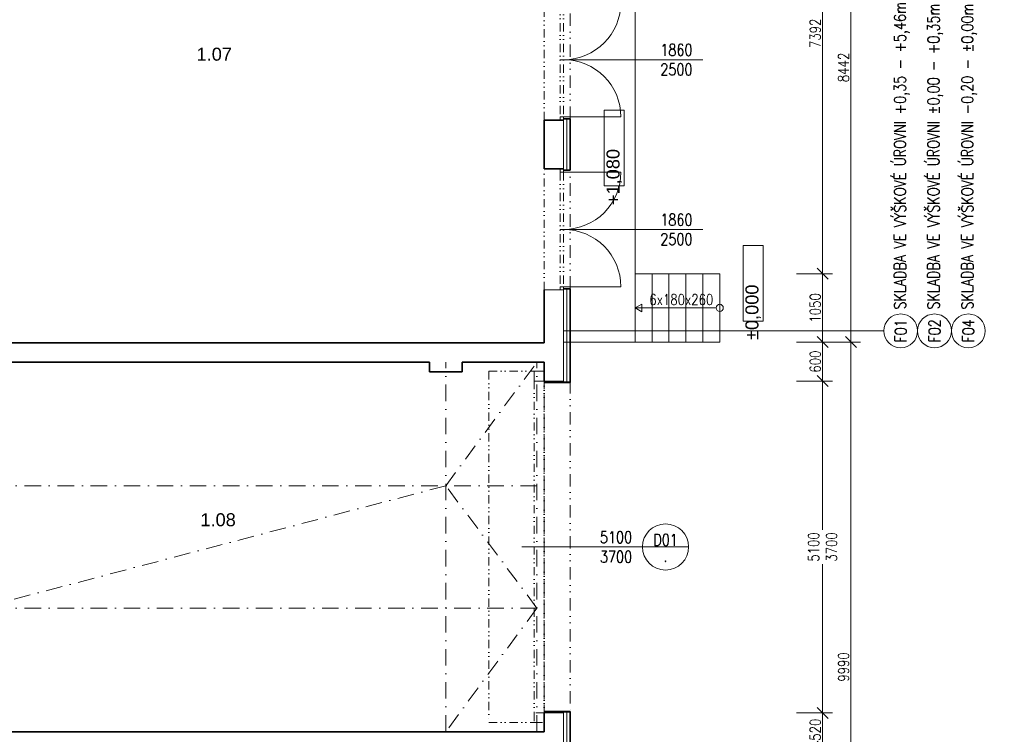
# Model space of a CAD drawing. Header units: millimetres. Extents: x -485339 to 286898, y -1189934 to 1602269.
# Tile 22 of 230: x -203942 to -188809, y -1056518 to -1045533. Entities that reach past the tile are written whole.
import ezdxf
from ezdxf.enums import TextEntityAlignment as Align

# ---------------------------------------------------------------- set-up
doc = ezdxf.new("R2010")
doc.units = ezdxf.units.MM
doc.header["$LTSCALE"] = 10
doc.linetypes.add('DASHDOT', pattern=[25.4, 12.7, -6.35, 0, -6.35])
doc.linetypes.add('DĚLICÍ2', pattern=[15.875, 6.35, -3.175, 0, -3.175, 0, -3.175])
doc.layers.get('Defpoints').update_dxf_attribs({"lineweight": 0})
for name, color, linetype, lineweight in [('N_dveře', 10, 'Continuous', 18), ('N_popis', 10, 'Continuous', 18), ('N_popis_otvory', 10, 'Continuous', 18), ('N_čáry_nad', 10, 'DĚLICÍ2', 18), ('N_čáry_obrys', 10, 'Continuous', 35), ('N_čáry_obv.plášt', 212, 'Continuous', 18), ('N_čáry_plné', 10, 'Continuous', 18), ('St__otvory_dveře', 40, 'Continuous', 18), ('St_kóty', 132, 'Continuous', 18), ('St_plocha_místnosti', 250, 'Continuous', 18), ('St_popis', 250, 'Continuous', 18), ('St_čáry_nad', 250, 'DĚLICÍ2', 18), ('St_čáry_obrys', 5, 'Continuous', 35), ('St_čáry_osy', 250, 'DASHDOT', 18), ('St_čáry_plné', 250, 'Continuous', 18)]:
    doc.layers.add(name, color=color, linetype=linetype, lineweight=lineweight)
doc.styles.add('1_50', font='arial.ttf', dxfattribs={"height": 100})
doc.styles.add('Andy', font='arial.ttf')
doc.styles.get("Standard").update_dxf_attribs({"font": 'simplex.shx', "width": 0.8})
doc.linetypes.add('IZOLACE', pattern='A,0.0001,-0.1,[134,ltypeshp.shx,S=0.1,R=0,X=-0.1,Y=0],-0.2,[134,ltypeshp.shx,S=0.1,R=180,X=0.1,Y=0],-0.1', length=0.4001)
doc.dimstyles.new('stavebníM100', dxfattribs={"dimtxt": 165, "dimasz": 170, "dimexe": 150, "dimexo": 100, "dimgap": 30, "dimtad": 1, "dimdec": 0, "dimtxsty": 'Standard', "dimblk": 'OBLIQUE', "dimcen": -2.5, "dimdle": 150, "dimclrd": 256, "dimclre": 256, "dimclrt": 256, "dimadec": 4, "dimazin": 0, "dimtfac": 1, "dimtdec": 0, "dimtmove": 2, "dimatfit": 3, "dimldrblk": 'OBLIQUE', "dimfxl": 400, "dimfxlon": 1, "dimlwd": -1, "dimlwe": -1, "dimarcsym": 0})
doc.dimstyles.new('stavebníM100_modul', dxfattribs={"dimtxt": 250, "dimasz": 200, "dimexe": 150, "dimexo": 100, "dimgap": 30, "dimtad": 1, "dimdec": 0, "dimtxsty": 'Standard', "dimblk": 'DOT', "dimcen": -2.5, "dimdle": 150, "dimclrd": 256, "dimclre": 256, "dimclrt": 256, "dimadec": 4, "dimazin": 0, "dimtfac": 1, "dimtdec": 0, "dimtmove": 2, "dimatfit": 3, "dimldrblk": 'OBLIQUE', "dimfxl": 400, "dimfxlon": 1, "dimlwd": -1, "dimlwe": -1, "dimarcsym": 0})
doc.dimstyles.new('stavebníM50 vnitřní', dxfattribs={"dimtxt": 100, "dimasz": 100, "dimexe": 50, "dimexo": 100, "dimgap": 30, "dimtad": 1, "dimdec": 0, "dimtxsty": 'Standard', "dimblk": 'OBLIQUE', "dimcen": 2.5, "dimclrd": 256, "dimclre": 256, "dimclrt": 256, "dimadec": 0, "dimazin": 0, "dimtfac": 1, "dimtdec": 0, "dimtmove": 2, "dimatfit": 2, "dimldrblk": 'OBLIQUE', "dimfxl": 250, "dimfxlon": 1, "dimlwd": -1, "dimlwe": -1, "dimarcsym": 0})

# ---------------------------------------------------------------- blocks, each defined once
blk = doc.blocks.new('G$C2AB4A250')
at = {"layer": 'St__otvory_dveře', "color": 0, "ltscale": 2}
for points in [[(0, 0), (50, 0), (50, 50), (0, 50)], [(1810, 0), (1860, 0), (1860, 50), (1810, 50)]]:
    blk.add_lwpolyline(points, close=True, dxfattribs=at)
at = {"layer": 'St__otvory_dveře', "color": 0, "linetype": 'DĚLICÍ2', "ltscale": 2}
for points in [[(1810, 50), (50, 50)], [(1810, 0), (50, 0)]]:
    blk.add_lwpolyline(points, dxfattribs=at)
at = {"layer": 'St__otvory_dveře', "color": 0, "ltscale": 2}
for points in [[(50, 0), (50, -880)], [(1810, 0), (1810, -880)]]:
    blk.add_lwpolyline(points, dxfattribs=at)
for centre, start, end in [((50, 0), 270, 0), ((1810, 0), 180, 270)]:
    blk.add_arc(centre, 880, start, end, dxfattribs=at)
blk = doc.blocks.new('_OBLIQUE')
at = {"color": 0, "linetype": 'ByBlock'}
blk.add_line((-0.5, -0.5), (0.5, 0.5), dxfattribs=at)
blk = doc.blocks.new('*D7008')
at = {"layer": 'Defpoints', "color": 0}
for p in [(-179483, -1042046), (-195583, -1060478), (-179483, -1061697)]:
    blk.add_point(p, dxfattribs=at)
at = {"layer": 'St_kóty'}
for p, q in [((-195583, -1061297), (-195583, -1061847)), ((-179483, -1061297), (-179483, -1061847)), ((-195733, -1061697), (-179333, -1061697))]:
    blk.add_line(p, q, dxfattribs=at)
at = {"layer": 'St_kóty', "linetype": 'ByBlock', "xscale": 170, "yscale": 170, "zscale": 170, "rotation": 180}
blk.add_blockref('_OBLIQUE', (-195583, -1061697), dxfattribs=at)
at = {"layer": 'St_kóty', "linetype": 'ByBlock', "xscale": 170, "yscale": 170, "zscale": 170}
blk.add_blockref('_OBLIQUE', (-179483, -1061697), dxfattribs=at)
at = {"layer": 'St_kóty', "insert": (-187533, -1061585), "char_height": 165, "attachment_point": 5}
blk.add_mtext('16100', dxfattribs=at)
blk = doc.blocks.new('*D7009')
at = {"layer": 'Defpoints', "color": 0}
for p in [(-179483, -1042046), (-194533, -1061554), (-179483, -1062563)]:
    blk.add_point(p, dxfattribs=at)
at = {"layer": 'St_kóty'}
for p, q in [((-194533, -1062163), (-194533, -1062713)), ((-179483, -1062163), (-179483, -1062713)), ((-194683, -1062563), (-179333, -1062563))]:
    blk.add_line(p, q, dxfattribs=at)
at = {"layer": 'St_kóty', "linetype": 'ByBlock', "xscale": 170, "yscale": 170, "zscale": 170, "rotation": 180}
blk.add_blockref('_OBLIQUE', (-194533, -1062563), dxfattribs=at)
at = {"layer": 'St_kóty', "linetype": 'ByBlock', "xscale": 170, "yscale": 170, "zscale": 170}
blk.add_blockref('_OBLIQUE', (-179483, -1062563), dxfattribs=at)
at = {"layer": 'St_kóty', "insert": (-187008, -1062450), "char_height": 165, "attachment_point": 5}
blk.add_mtext('15050', dxfattribs=at)
blk = doc.blocks.new('*D7026')
at = {"layer": 'Defpoints', "color": 0}
for p in [(-195478, -1041856), (-195583, -1060478), (-195478, -1063107)]:
    blk.add_point(p, dxfattribs=at)
at = {"layer": 'St_kóty'}
for p, q in [((-195583, -1062707), (-195583, -1063257)), ((-195478, -1062707), (-195478, -1063257)), ((-195733, -1063107), (-195328, -1063107))]:
    blk.add_line(p, q, dxfattribs=at)
at = {"layer": 'St_kóty', "linetype": 'ByBlock', "xscale": 170, "yscale": 170, "zscale": 170, "rotation": 180}
blk.add_blockref('_OBLIQUE', (-195583, -1063107), dxfattribs=at)
at = {"layer": 'St_kóty', "linetype": 'ByBlock', "xscale": 170, "yscale": 170, "zscale": 170}
blk.add_blockref('_OBLIQUE', (-195478, -1063107), dxfattribs=at)
at = {"layer": 'St_kóty', "insert": (-195216, -1063292), "char_height": 165, "attachment_point": 5}
blk.add_mtext('105', dxfattribs=at)
blk = doc.blocks.new('*D7027')
at = {"layer": 'Defpoints', "color": 0}
for p in [(-195478, -1041856), (-191738, -1041856), (-191738, -1063107)]:
    blk.add_point(p, dxfattribs=at)
at = {"layer": 'St_kóty'}
for p, q in [((-195478, -1062707), (-195478, -1063257)), ((-191738, -1062707), (-191738, -1063257)), ((-195628, -1063107), (-191588, -1063107))]:
    blk.add_line(p, q, dxfattribs=at)
at = {"layer": 'St_kóty', "linetype": 'ByBlock', "xscale": 170, "yscale": 170, "zscale": 170, "rotation": 180}
blk.add_blockref('_OBLIQUE', (-195478, -1063107), dxfattribs=at)
at = {"layer": 'St_kóty', "linetype": 'ByBlock', "xscale": 170, "yscale": 170, "zscale": 170}
blk.add_blockref('_OBLIQUE', (-191738, -1063107), dxfattribs=at)
at = {"layer": 'St_kóty', "insert": (-193608, -1062994), "char_height": 165, "attachment_point": 5}
blk.add_mtext('3740', dxfattribs=at)
blk = doc.blocks.new('*D7028')
at = {"layer": 'Defpoints', "color": 0}
for p in [(-191738, -1041856), (-185738, -1041843), (-185738, -1063107)]:
    blk.add_point(p, dxfattribs=at)
at = {"layer": 'St_kóty'}
for p, q in [((-191738, -1062707), (-191738, -1063257)), ((-185738, -1062707), (-185738, -1063257)), ((-191888, -1063107), (-185588, -1063107))]:
    blk.add_line(p, q, dxfattribs=at)
at = {"layer": 'St_kóty', "linetype": 'ByBlock', "xscale": 170, "yscale": 170, "zscale": 170, "rotation": 180}
blk.add_blockref('_OBLIQUE', (-191738, -1063107), dxfattribs=at)
at = {"layer": 'St_kóty', "linetype": 'ByBlock', "xscale": 170, "yscale": 170, "zscale": 170}
blk.add_blockref('_OBLIQUE', (-185738, -1063107), dxfattribs=at)
at = {"layer": 'St_kóty', "insert": (-188738, -1062994), "char_height": 165, "attachment_point": 5}
blk.add_mtext('6000', dxfattribs=at)
blk = doc.blocks.new('_Dot')
at = {"color": 0, "linetype": 'ByBlock', "lineweight": -2}
blk.add_line((-0.5, 0), (-1, 0), dxfattribs=at)
at = {"color": 0, "linetype": 'ByBlock', "const_width": 0.5}
blk.add_lwpolyline([(-0.25, 0, 1), (0.25, 0, 1)], format="xyb", close=True, dxfattribs=at)
blk = doc.blocks.new('*D7032')
at = {"layer": 'Defpoints', "color": 0}
for p in [(-195043, -1040783), (-183043, -1041757), (-195043, -1064041)]:
    blk.add_point(p, dxfattribs=at)
at = {"layer": 'St_kóty'}
for p, q in [((-195043, -1063641), (-195043, -1064191)), ((-183043, -1063641), (-183043, -1064191)), ((-183243, -1064041), (-194843, -1064041))]:
    blk.add_line(p, q, dxfattribs=at)
at = {"layer": 'St_kóty', "linetype": 'ByBlock', "xscale": 200, "yscale": 200, "zscale": 200, "rotation": 180}
blk.add_blockref('_Dot', (-195043, -1064041), dxfattribs=at)
at = {"layer": 'St_kóty', "linetype": 'ByBlock', "xscale": 200, "yscale": 200, "zscale": 200}
blk.add_blockref('_Dot', (-183043, -1064041), dxfattribs=at)
at = {"layer": 'St_kóty', "insert": (-189043, -1063886), "char_height": 250, "attachment_point": 5}
blk.add_mtext('12000', dxfattribs=at)
blk = doc.blocks.new('*D7033')
at = {"layer": 'Defpoints', "color": 0}
for p in [(-207051, -1040782), (-195043, -1040783), (-207051, -1064041)]:
    blk.add_point(p, dxfattribs=at)
at = {"layer": 'St_kóty'}
for p, q in [((-207051, -1063641), (-207051, -1064191)), ((-195043, -1063641), (-195043, -1064191)), ((-195243, -1064041), (-206851, -1064041))]:
    blk.add_line(p, q, dxfattribs=at)
at = {"layer": 'St_kóty', "linetype": 'ByBlock', "xscale": 200, "yscale": 200, "zscale": 200, "rotation": 180}
blk.add_blockref('_Dot', (-207051, -1064041), dxfattribs=at)
at = {"layer": 'St_kóty', "linetype": 'ByBlock', "xscale": 200, "yscale": 200, "zscale": 200}
blk.add_blockref('_Dot', (-195043, -1064041), dxfattribs=at)
at = {"layer": 'St_kóty', "insert": (-201047, -1063886), "char_height": 250, "attachment_point": 5}
blk.add_mtext('12008', dxfattribs=at)
blk = doc.blocks.new('*D7059')
at = {"layer": 'Defpoints', "color": 0}
for p in [(-195583, -1056188), (-176905, -1056188), (-195583, -1056798)]:
    blk.add_point(p, dxfattribs=at)
at = {"layer": 'St_kóty'}
for p, q in [((-176905, -1056948), (-176905, -1056038)), ((-177305, -1056188), (-176755, -1056188)), ((-177305, -1056798), (-176755, -1056798))]:
    blk.add_line(p, q, dxfattribs=at)
at = {"layer": 'St_kóty', "linetype": 'ByBlock', "xscale": 170, "yscale": 170, "zscale": 170}
for p, rotation in [((-176905, -1056188), 90), ((-176905, -1056798), 270)]:
    blk.add_blockref('_OBLIQUE', p, dxfattribs=dict(at, rotation=rotation))
at = {"layer": 'St_kóty', "insert": (-177017, -1056493), "char_height": 165, "attachment_point": 5, "rotation": 90}
blk.add_mtext('610', dxfattribs=at)
blk = doc.blocks.new('*D7060')
at = {"layer": 'Defpoints', "color": 0}
for p in [(-195583, -1051088), (-176905, -1051088), (-195583, -1056188)]:
    blk.add_point(p, dxfattribs=at)
at = {"layer": 'St_kóty'}
for p, q in [((-176905, -1056338), (-176905, -1050938)), ((-177305, -1051088), (-176755, -1051088)), ((-177305, -1056188), (-176755, -1056188))]:
    blk.add_line(p, q, dxfattribs=at)
at = {"layer": 'St_kóty', "linetype": 'ByBlock', "xscale": 170, "yscale": 170, "zscale": 170}
for p, rotation in [((-176905, -1051088), 90), ((-176905, -1056188), 270)]:
    blk.add_blockref('_OBLIQUE', p, dxfattribs=dict(at, rotation=rotation))
at = {"layer": 'St_kóty', "insert": (-177017, -1053638), "char_height": 165, "attachment_point": 5, "rotation": 90}
blk.add_mtext('5100', dxfattribs=at)
blk = doc.blocks.new('*D7061')
at = {"layer": 'Defpoints', "color": 0}
for p in [(-195583, -1049688), (-176905, -1049688), (-195583, -1051088)]:
    blk.add_point(p, dxfattribs=at)
at = {"layer": 'St_kóty'}
for p, q in [((-176905, -1051238), (-176905, -1049538)), ((-177305, -1049688), (-176755, -1049688)), ((-177305, -1051088), (-176755, -1051088))]:
    blk.add_line(p, q, dxfattribs=at)
at = {"layer": 'St_kóty', "linetype": 'ByBlock', "xscale": 170, "yscale": 170, "zscale": 170}
for p, rotation in [((-176905, -1049688), 90), ((-176905, -1051088), 270)]:
    blk.add_blockref('_OBLIQUE', p, dxfattribs=dict(at, rotation=rotation))
at = {"layer": 'St_kóty', "insert": (-177017, -1050388), "char_height": 165, "attachment_point": 5, "rotation": 90}
blk.add_mtext('1400', dxfattribs=at)
blk = doc.blocks.new('*D7062')
at = {"layer": 'Defpoints', "color": 0}
for p in [(-195583, -1047828), (-176905, -1047828), (-195583, -1049688)]:
    blk.add_point(p, dxfattribs=at)
at = {"layer": 'St_kóty'}
for p, q in [((-176905, -1047678), (-176905, -1048495)), ((-177305, -1047828), (-176755, -1047828)), ((-176905, -1049838), (-176905, -1049020)), ((-177305, -1049688), (-176755, -1049688))]:
    blk.add_line(p, q, dxfattribs=at)
at = {"layer": 'St_kóty', "linetype": 'ByBlock', "xscale": 170, "yscale": 170, "zscale": 170}
for p, rotation in [((-176905, -1047828), 90), ((-176905, -1049688), 270)]:
    blk.add_blockref('_OBLIQUE', p, dxfattribs=dict(at, rotation=rotation))
at = {"layer": 'St_kóty', "insert": (-176905, -1048758), "char_height": 165, "attachment_point": 5, "rotation": 90}
blk.add_mtext('1860\\P2500', dxfattribs=at)
blk = doc.blocks.new('*D7063')
at = {"layer": 'Defpoints', "color": 0}
for p in [(-195583, -1047078), (-176905, -1047078), (-195583, -1047828)]:
    blk.add_point(p, dxfattribs=at)
at = {"layer": 'St_kóty'}
for p, q in [((-176905, -1047978), (-176905, -1046928)), ((-177305, -1047078), (-176755, -1047078)), ((-177305, -1047828), (-176755, -1047828))]:
    blk.add_line(p, q, dxfattribs=at)
at = {"layer": 'St_kóty', "linetype": 'ByBlock', "xscale": 170, "yscale": 170, "zscale": 170}
for p, rotation in [((-176905, -1047078), 90), ((-176905, -1047828), 270)]:
    blk.add_blockref('_OBLIQUE', p, dxfattribs=dict(at, rotation=rotation))
at = {"layer": 'St_kóty', "insert": (-177017, -1047453), "char_height": 165, "attachment_point": 5, "rotation": 90}
blk.add_mtext('750', dxfattribs=at)
blk = doc.blocks.new('*D7064')
at = {"layer": 'Defpoints', "color": 0}
for p in [(-195583, -1045218), (-176905, -1045218), (-195583, -1047078)]:
    blk.add_point(p, dxfattribs=at)
at = {"layer": 'St_kóty'}
for p, q in [((-176905, -1045068), (-176905, -1045885)), ((-177305, -1045218), (-176755, -1045218)), ((-176905, -1047228), (-176905, -1046410)), ((-177305, -1047078), (-176755, -1047078))]:
    blk.add_line(p, q, dxfattribs=at)
at = {"layer": 'St_kóty', "linetype": 'ByBlock', "xscale": 170, "yscale": 170, "zscale": 170}
for p, rotation in [((-176905, -1045218), 90), ((-176905, -1047078), 270)]:
    blk.add_blockref('_OBLIQUE', p, dxfattribs=dict(at, rotation=rotation))
at = {"layer": 'St_kóty', "insert": (-176905, -1046148), "char_height": 165, "attachment_point": 5, "rotation": 90}
blk.add_mtext('1860\\P2500', dxfattribs=at)
blk = doc.blocks.new('*D7073')
at = {"layer": 'Defpoints', "color": 0}
for p in [(-195597, -1042046), (-176251, -1042046), (-195583, -1060478)]:
    blk.add_point(p, dxfattribs=at)
at = {"layer": 'St_kóty'}
for p, q in [((-176251, -1060628), (-176251, -1041896)), ((-176651, -1042046), (-176101, -1042046)), ((-176651, -1060478), (-176101, -1060478))]:
    blk.add_line(p, q, dxfattribs=at)
at = {"layer": 'St_kóty', "linetype": 'ByBlock', "xscale": 170, "yscale": 170, "zscale": 170}
for p, rotation in [((-176251, -1042046), 90), ((-176251, -1060478), 270)]:
    blk.add_blockref('_OBLIQUE', p, dxfattribs=dict(at, rotation=rotation))
at = {"layer": 'St_kóty', "insert": (-176364, -1051262), "char_height": 165, "attachment_point": 5, "rotation": 90}
blk.add_mtext('18432', dxfattribs=at)
blk = doc.blocks.new('*D7075')
at = {"layer": 'Defpoints', "color": 0}
for p in [(-195583, -1042046), (-175643, -1042046), (-195583, -1060478)]:
    blk.add_point(p, dxfattribs=at)
at = {"layer": 'St_kóty'}
for p, q in [((-175643, -1060628), (-175643, -1041896)), ((-176043, -1042046), (-175493, -1042046)), ((-176043, -1060478), (-175493, -1060478))]:
    blk.add_line(p, q, dxfattribs=at)
at = {"layer": 'St_kóty', "linetype": 'ByBlock', "xscale": 170, "yscale": 170, "zscale": 170}
for p, rotation in [((-175643, -1042046), 90), ((-175643, -1060478), 270)]:
    blk.add_blockref('_OBLIQUE', p, dxfattribs=dict(at, rotation=rotation))
at = {"layer": 'St_kóty', "insert": (-175755, -1051262), "char_height": 165, "attachment_point": 5, "rotation": 90}
blk.add_mtext('18432', dxfattribs=at)
blk = doc.blocks.new('*D7086')
at = {"layer": 'Defpoints', "color": 0}
for p in [(-179483, -992923), (-195583, -1060478), (-174807, -1060478)]:
    blk.add_point(p, dxfattribs=at)
at = {"layer": 'St_kóty'}
for p, q in [((-174807, -992773), (-174807, -1060628)), ((-175207, -992923), (-174657, -992923)), ((-175207, -1060478), (-174657, -1060478))]:
    blk.add_line(p, q, dxfattribs=at)
at = {"layer": 'St_kóty', "linetype": 'ByBlock', "xscale": 170, "yscale": 170, "zscale": 170}
for p, rotation in [((-174807, -992923), 90), ((-174807, -1060478), 270)]:
    blk.add_blockref('_OBLIQUE', p, dxfattribs=dict(at, rotation=rotation))
at = {"layer": 'St_kóty', "insert": (-174919, -1026700), "char_height": 165, "attachment_point": 5, "rotation": 90}
blk.add_mtext('67555', dxfattribs=at)
blk = doc.blocks.new('*D7119')
at = {"layer": 'Defpoints', "color": 0}
for p in [(-194044, -1056188), (-191601, -1056188), (-192694, -1056708)]:
    blk.add_point(p, dxfattribs=at)
at = {"layer": 'St_kóty'}
for p, q in [((-191601, -1056858), (-191601, -1056038)), ((-192001, -1056188), (-191451, -1056188)), ((-192001, -1056708), (-191451, -1056708))]:
    blk.add_line(p, q, dxfattribs=at)
at = {"layer": 'St_kóty', "linetype": 'ByBlock', "xscale": 170, "yscale": 170, "zscale": 170}
for p, rotation in [((-191601, -1056188), 90), ((-191601, -1056708), 270)]:
    blk.add_blockref('_OBLIQUE', p, dxfattribs=dict(at, rotation=rotation))
at = {"layer": 'St_kóty', "insert": (-191714, -1056448), "char_height": 165, "attachment_point": 5, "rotation": 90}
blk.add_mtext('520', dxfattribs=at)
blk = doc.blocks.new('*D7120')
at = {"layer": 'Defpoints', "color": 0}
for p in [(-194483, -1049438), (-191601, -1049438), (-194483, -1050488)]:
    blk.add_point(p, dxfattribs=at)
at = {"layer": 'St_kóty'}
for p, q in [((-191601, -1050638), (-191601, -1049288)), ((-192001, -1049438), (-191451, -1049438)), ((-192001, -1050488), (-191451, -1050488))]:
    blk.add_line(p, q, dxfattribs=at)
at = {"layer": 'St_kóty', "linetype": 'ByBlock', "xscale": 170, "yscale": 170, "zscale": 170}
for p, rotation in [((-191601, -1049438), 90), ((-191601, -1050488), 270)]:
    blk.add_blockref('_OBLIQUE', p, dxfattribs=dict(at, rotation=rotation))
at = {"layer": 'St_kóty', "insert": (-191714, -1049963), "char_height": 165, "attachment_point": 5, "rotation": 90}
blk.add_mtext('1050', dxfattribs=at)
blk = doc.blocks.new('*D7121')
at = {"layer": 'Defpoints', "color": 0}
for p in [(-194483, -1042046), (-191601, -1042046), (-194483, -1049438)]:
    blk.add_point(p, dxfattribs=at)
at = {"layer": 'St_kóty'}
for p, q in [((-191601, -1049588), (-191601, -1041896)), ((-192001, -1042046), (-191451, -1042046)), ((-192001, -1049438), (-191451, -1049438))]:
    blk.add_line(p, q, dxfattribs=at)
at = {"layer": 'St_kóty', "linetype": 'ByBlock', "xscale": 170, "yscale": 170, "zscale": 170}
for p, rotation in [((-191601, -1042046), 90), ((-191601, -1049438), 270)]:
    blk.add_blockref('_OBLIQUE', p, dxfattribs=dict(at, rotation=rotation))
at = {"layer": 'St_kóty', "insert": (-191714, -1045742), "char_height": 165, "attachment_point": 5, "rotation": 90}
blk.add_mtext('7392', dxfattribs=at)
blk = doc.blocks.new('*D7122')
at = {"layer": 'Defpoints', "color": 0}
for p in [(-194483, -1042046), (-191167, -1042046), (-194483, -1050488)]:
    blk.add_point(p, dxfattribs=at)
at = {"layer": 'St_kóty'}
for p, q in [((-191167, -1050638), (-191167, -1041896)), ((-191567, -1042046), (-191017, -1042046)), ((-191567, -1050488), (-191017, -1050488))]:
    blk.add_line(p, q, dxfattribs=at)
at = {"layer": 'St_kóty', "linetype": 'ByBlock', "xscale": 170, "yscale": 170, "zscale": 170}
for p, rotation in [((-191167, -1042046), 90), ((-191167, -1050488), 270)]:
    blk.add_blockref('_OBLIQUE', p, dxfattribs=dict(at, rotation=rotation))
at = {"layer": 'St_kóty', "insert": (-191280, -1046267), "char_height": 165, "attachment_point": 5, "rotation": 90}
blk.add_mtext('8442', dxfattribs=at)
blk = doc.blocks.new('*D7256')
at = {"layer": 'Defpoints', "color": 0}
for p in [(-179483, -1042046), (-276413, -1060078), (-179483, -1065645)]:
    blk.add_point(p, dxfattribs=at)
at = {"layer": 'St_kóty'}
for p, q in [((-276413, -1065245), (-276413, -1065795)), ((-179483, -1065245), (-179483, -1065795)), ((-276563, -1065645), (-179333, -1065645))]:
    blk.add_line(p, q, dxfattribs=at)
at = {"layer": 'St_kóty', "linetype": 'ByBlock', "xscale": 170, "yscale": 170, "zscale": 170, "rotation": 180}
blk.add_blockref('_OBLIQUE', (-276413, -1065645), dxfattribs=at)
at = {"layer": 'St_kóty', "linetype": 'ByBlock', "xscale": 170, "yscale": 170, "zscale": 170}
blk.add_blockref('_OBLIQUE', (-179483, -1065645), dxfattribs=at)
at = {"layer": 'St_kóty', "insert": (-227948, -1065533), "char_height": 165, "attachment_point": 5}
blk.add_mtext('96930', dxfattribs=at)
blk = doc.blocks.new('*D7258')
at = {"layer": 'Defpoints', "color": 0}
for p in [(-179483, -1042046), (-195583, -1060478), (-179483, -1065253)]:
    blk.add_point(p, dxfattribs=at)
at = {"layer": 'St_kóty'}
for p, q in [((-195583, -1065003), (-195583, -1065303)), ((-179483, -1065003), (-179483, -1065303)), ((-195583, -1065253), (-179483, -1065253))]:
    blk.add_line(p, q, dxfattribs=at)
at = {"layer": 'St_kóty', "linetype": 'ByBlock', "xscale": 100, "yscale": 100, "zscale": 100, "rotation": 180}
blk.add_blockref('_OBLIQUE', (-195583, -1065253), dxfattribs=at)
at = {"layer": 'St_kóty', "linetype": 'ByBlock', "xscale": 100, "yscale": 100, "zscale": 100}
blk.add_blockref('_OBLIQUE', (-179483, -1065253), dxfattribs=at)
at = {"layer": 'St_kóty', "insert": (-187533, -1065173), "char_height": 100, "attachment_point": 5}
blk.add_mtext('16100', dxfattribs=at)
blk = doc.blocks.new('G$C058794BC')
at = {"layer": 'N_dveře', "linetype": 'DĚLICÍ2', "ltscale": 2}
for points in [[(-850, 2700), (-850, -2700)], [(-850, 2700), (-150, 2700)], [(-150, 2550), (-150, -2550)], [(0, -2550), (0, 2550)], [(-850, -2700), (-150, -2700)]]:
    blk.add_lwpolyline(points, dxfattribs=at)
at = {"layer": 'N_dveře'}
blk.add_lwpolyline([(0, 2550), (-150, 2550), (-150, 2700), (0, 2700)], close=True, dxfattribs=at)
at = {"layer": 'N_dveře', "linetype": 'DĚLICÍ2', "ltscale": 2}
blk.add_lwpolyline([(0, -2550), (-150, -2550), (-150, -2700), (0, -2700)], close=True, dxfattribs=at)
blk = doc.blocks.new('*D7302')
at = {"layer": 'Defpoints', "color": 0}
for p in [(-195583, -1051088), (-191601, -1051088), (-195583, -1056188)]:
    blk.add_point(p, dxfattribs=at)
at = {"layer": 'St_kóty'}
for p, q in [((-191601, -1050938), (-191601, -1053375)), ((-192001, -1051088), (-191451, -1051088)), ((-191601, -1056338), (-191601, -1053900)), ((-192001, -1056188), (-191451, -1056188))]:
    blk.add_line(p, q, dxfattribs=at)
at = {"layer": 'St_kóty', "linetype": 'ByBlock', "xscale": 170, "yscale": 170, "zscale": 170}
for p, rotation in [((-191601, -1051088), 90), ((-191601, -1056188), 270)]:
    blk.add_blockref('_OBLIQUE', p, dxfattribs=dict(at, rotation=rotation))
at = {"layer": 'St_kóty', "insert": (-191601, -1053638), "char_height": 165, "attachment_point": 5, "rotation": 90}
blk.add_mtext('5100\\P3700', dxfattribs=at)
blk = doc.blocks.new('*D7303')
at = {"layer": 'Defpoints', "color": 0}
for p in [(-192001, -1050488), (-191601, -1050488), (-195583, -1051088)]:
    blk.add_point(p, dxfattribs=at)
at = {"layer": 'St_kóty'}
for p, q in [((-191601, -1051238), (-191601, -1050338)), ((-191901, -1050488), (-191451, -1050488)), ((-192001, -1051088), (-191451, -1051088))]:
    blk.add_line(p, q, dxfattribs=at)
at = {"layer": 'St_kóty', "linetype": 'ByBlock', "xscale": 170, "yscale": 170, "zscale": 170}
for p, rotation in [((-191601, -1050488), 90), ((-191601, -1051088), 270)]:
    blk.add_blockref('_OBLIQUE', p, dxfattribs=dict(at, rotation=rotation))
at = {"layer": 'St_kóty', "insert": (-191714, -1050788), "char_height": 165, "attachment_point": 5, "rotation": 90}
blk.add_mtext('600', dxfattribs=at)
blk = doc.blocks.new('*D7304')
at = {"layer": 'Defpoints', "color": 0}
for p in [(-194483, -1050488), (-195583, -1060478), (-191167, -1060478)]:
    blk.add_point(p, dxfattribs=at)
at = {"layer": 'St_kóty'}
for p, q in [((-191167, -1050338), (-191167, -1060628)), ((-191567, -1050488), (-191017, -1050488)), ((-191567, -1060478), (-191017, -1060478))]:
    blk.add_line(p, q, dxfattribs=at)
at = {"layer": 'St_kóty', "linetype": 'ByBlock', "xscale": 170, "yscale": 170, "zscale": 170}
for p, rotation in [((-191167, -1050488), 90), ((-191167, -1060478), 270)]:
    blk.add_blockref('_OBLIQUE', p, dxfattribs=dict(at, rotation=rotation))
at = {"layer": 'St_kóty', "insert": (-191280, -1055483), "char_height": 165, "attachment_point": 5, "rotation": 90}
blk.add_mtext('9990', dxfattribs=at)

msp = doc.modelspace()

# ---------------------------------------------------------------- linework, layer by layer
at = {"layer": 'N_popis'}
msp.add_lwpolyline([(-195582.7, -1050316.6), (-190661, -1050316.6)], dxfattribs=at)
for centre in [(-190401.1, -1050316.6), (-189881.3, -1050316.6), (-189361.5, -1050316.6)]:
    msp.add_circle(centre, 259.9, dxfattribs=at)
at = {"layer": 'N_popis_otvory'}
for points in [[(-195632.7, -1046147.6), (-193442.2, -1046147.6)], [(-195632.7, -1048757.6), (-193442.2, -1048757.6)], [(-196226.6, -1053637.6), (-194369.9, -1053637.6)]]:
    msp.add_lwpolyline(points, dxfattribs=at)
msp.add_circle((-194015.3, -1053637.6), 354.6, dxfattribs=at)
at = {"layer": 'N_čáry_nad', "ltscale": 3}
for points in [[(-195482.7, -1047057.6), (-195482.7, -1045237.6)], [(-195482.7, -1049667.6), (-195482.7, -1047847.6)], [(-195482.7, -1051087.6), (-195482.7, -1056187.6)]]:
    msp.add_lwpolyline(points, dxfattribs=at)
at = {"layer": 'N_čáry_obrys', "ltscale": 2}
for p, q in [((-195482.7, -1047057.6), (-195482.7, -1047847.6)), ((-195482.7, -1051107.6), (-195482.7, -1049667.6)), ((-195482.7, -1056817.6), (-195482.7, -1056167.6))]:
    msp.add_line(p, q, dxfattribs=at)
at = {"layer": 'N_čáry_obrys'}
for points in [[(-195582.7, -1047057.6), (-195482.7, -1047057.6)], [(-195582.7, -1047847.6), (-195482.7, -1047847.6)], [(-195582.7, -1049667.6), (-195482.7, -1049667.6)], [(-195882.7, -1051107.6), (-195482.7, -1051107.6)], [(-195882.7, -1056167.6), (-195482.7, -1056167.6)]]:
    msp.add_lwpolyline(points, dxfattribs=at)
at = {"layer": 'N_čáry_obv.plášt', "linetype": 'IZOLACE', "ltscale": 10}
for p, q in [((-195532.7, -1047057.6), (-195532.7, -1047847.6)), ((-195532.7, -1051087.6), (-195532.7, -1049667.6)), ((-195532.7, -1056817.6), (-195532.7, -1056187.6))]:
    msp.add_line(p, q, dxfattribs=at)
at = {"layer": 'N_čáry_obv.plášt', "linetype": 'IZOLACE', "ltscale": 2}
msp.add_line((-195482.7, -1056177.6), (-195882.7, -1056177.6), dxfattribs=at)
msp.add_lwpolyline([(-195882.7, -1051097.6), (-195482.7, -1051097.6)], dxfattribs=at)
at = {"layer": 'N_čáry_plné'}
msp.add_lwpolyline([(-194369.9, -1053637.6), (-193660.8, -1053637.6)], dxfattribs=at)
at = {"layer": 'St_kóty'}
for points in [[(-194959.8, -1048089), (-194959.8, -1046922.5), (-194649.1, -1046922.5), (-194649.1, -1048089)], [(-192824.8, -1050168.3), (-192824.8, -1049001.7), (-192514.2, -1049001.7), (-192514.2, -1050168.3)]]:
    msp.add_lwpolyline(points, close=True, dxfattribs=at)
at = {"layer": 'St_čáry_nad', "ltscale": 2}
for points in [[(-195882.7, -1047077.6), (-195882.7, -1045217.6)], [(-195882.7, -1049687.6), (-195882.7, -1047827.6)], [(-195882.7, -1051087.6), (-195882.7, -1056187.6)]]:
    msp.add_lwpolyline(points, dxfattribs=at)
at = {"layer": 'St_čáry_obrys', "ltscale": 2}
for p, q in [((-195882.7, -1049687.6), (-195882.7, -1050497.6)), ((-195882.7, -1050797.6), (-195882.7, -1051087.6)), ((-195882.7, -1056477.6), (-195882.7, -1056187.6))]:
    msp.add_line(p, q, dxfattribs=at)
for points in [[(-195882.7, -1047077.6), (-195582.7, -1047077.6)], [(-195882.7, -1047077.6), (-195882.7, -1047827.6)], [(-195882.7, -1047827.6), (-195582.7, -1047827.6)], [(-195882.7, -1050497.6), (-206062.7, -1050497.6)], [(-197642.7, -1050797.6), (-204148, -1050797.6)], [(-197642.7, -1050797.6), (-197642.7, -1050947.6)], [(-195882.7, -1050797.6), (-197142.7, -1050797.6)], [(-197142.7, -1050797.6), (-197142.7, -1050947.6)], [(-197642.7, -1050947.6), (-197142.7, -1050947.6)], [(-195882.7, -1056477.6), (-206062.7, -1056477.6)]]:
    msp.add_lwpolyline(points, dxfattribs=at)
at = {"layer": 'St_čáry_osy', "ltscale": 2}
for points in [[(-197392.7, -1056477.6), (-197392.7, -1050797.6)], [(-195992.7, -1054577.6), (-197392.7, -1052697.6), (-195992.7, -1050797.6)], [(-195992.7, -1056477.6), (-195992.7, -1050797.6)], [(-195992.7, -1052697.6), (-205952.7, -1052697.6)], [(-197392.7, -1052697.6), (-204552.7, -1054577.6)], [(-195992.7, -1054577.6), (-205952.7, -1054577.6)], [(-195992.7, -1054577.6), (-197392.7, -1056477.6)]]:
    msp.add_lwpolyline(points, dxfattribs=at)
at = {"layer": 'St_čáry_plné', "ltscale": 2}
for p, q in [((-195582.7, -1049687.6), (-195582.7, -1051087.6)), ((-195582.7, -1056187.6), (-195882.7, -1056187.6)), ((-195582.7, -1056797.6), (-195582.7, -1056187.6))]:
    msp.add_line(p, q, dxfattribs=at)
for points in [[(-195582.7, -1050487.6), (-194482.7, -1050487.6), (-194482.7, -1042145.8)], [(-195582.7, -1047077.6), (-195582.7, -1047827.6)], [(-194482.7, -1050487.6), (-194222.7, -1050487.6), (-194222.7, -1049437.6), (-194482.7, -1049437.6)], [(-194222.7, -1050487.6), (-193962.7, -1050487.6), (-193962.7, -1049437.6), (-194222.7, -1049437.6)], [(-193962.7, -1050487.6), (-193702.7, -1050487.6), (-193702.7, -1049437.6), (-193962.7, -1049437.6)], [(-193702.7, -1050487.6), (-193442.7, -1050487.6), (-193442.7, -1049437.6), (-193702.7, -1049437.6)], [(-193442.7, -1050487.6), (-193182.7, -1050487.6), (-193182.7, -1049437.6), (-193442.7, -1049437.6)], [(-195582.7, -1051087.6), (-195582.7, -1049687.6), (-195882.7, -1049687.6)], [(-193237.3, -1049962.6), (-194482.7, -1049962.6)], [(-195882.7, -1051087.6), (-195582.7, -1051087.6)]]:
    msp.add_lwpolyline(points, dxfattribs=at)
msp.add_lwpolyline([(-194482.7, -1049962.6), (-194381.3, -1050021.2), (-194381.3, -1049904.1)], close=True, dxfattribs=at)
msp.add_circle((-193182.7, -1049962.6), 54.6, dxfattribs=at)

# ---------------------------------------------------------------- block references
at = {"layer": 'N_dveře', "ltscale": 2, "rotation": 90}
for p in [(-195582.7, -1047077.6), (-195582.7, -1049687.6)]:
    msp.add_blockref('G$C2AB4A250', p, dxfattribs=at)
at = {"layer": 'N_dveře'}
msp.add_blockref('G$C058794BC', (-195882.7, -1053637.6), dxfattribs=at)

# ---------------------------------------------------------------- texts
at = {"layer": 'N_popis', "width": 0.8}
for s, p in [('SKLADBA VE VÝŠKOVÉ ÚROVNI %%P0,00 - +0,35m ', (-189807.4, -1049986.5)), ('SKLADBA VE VÝŠKOVÉ ÚROVNI +0,35 - +5,46m ', (-190321.7, -1049986.5)), ('SKLADBA VE VÝŠKOVÉ ÚROVNI -0,20 - %%P0,00m ', (-189287.6, -1049986.5))]:
    msp.add_text(s, height=180, rotation=90, dxfattribs=at).set_placement(p)
for s, p in [('F01', (-190401.1, -1050316.6)), ('F02', (-189881.3, -1050316.6)), ('F04', (-189361.5, -1050316.6))]:
    msp.add_text(s, height=180, rotation=90, dxfattribs=at).set_placement(p, align=Align.MIDDLE_CENTER)
at = {"layer": 'N_popis_otvory', "width": 0.8}
for s, p in [('D01', (-194015.3, -1053529.8)), ('.', (-194015.3, -1053776.5))]:
    msp.add_text(s, height=180, dxfattribs=at).set_placement(p, align=Align.MIDDLE_CENTER)
at = {"layer": 'N_popis_otvory', "char_height": 180, "width": 1342.526, "attachment_point": 5}
for s, insert in [('1860\\P2500', (-193848.7, -1046147.6)), ('1860\\P2500', (-193848.7, -1048757.6)), ('5100\\P3700', (-194776.4, -1053637.6))]:
    msp.add_mtext(s, dxfattribs=dict(at, insert=insert))
at = {"layer": 'St_kóty', "char_height": 200, "attachment_point": 5, "rotation": 90, "style": '1_50'}
for s, insert in [('+1,080', (-194804.4, -1047951)), ('%%p0,000', (-192669.5, -1050030.3))]:
    msp.add_mtext_dynamic_manual_height_columns(s, width=890.536, gutter_width=500, heights=[0], dxfattribs=dict(at, insert=insert))
at = {"layer": 'St_plocha_místnosti', "ltscale": 2, "style": 'Andy'}
for s, p in [('1.07', (-201223.6, -1046162.8)), ('1.08', (-201164.8, -1053319.3))]:
    msp.add_text(s, height=200, dxfattribs=at).set_placement(p)
at = {"layer": 'St_popis', "ltscale": 2, "width": 0.8}
msp.add_text('6x180x260', height=165, dxfattribs=at).set_placement((-194266, -1049918))

# ---------------------------------------------------------------- dimensions: what is measured, and where the dimension line sits
at = {"layer": 'St_kóty'}
for base, p1, p2, picture, middle in [((-174806.8, -1060477.6), (-179483, -992922.8), (-195582.7, -1060477.6), '*D7086', (-174919.3, -1026700.2)), ((-176251.3, -1042045.8), (-195582.7, -1060477.6), (-195597.3, -1042045.8), '*D7073', (-176363.8, -1051261.7)), ((-175643, -1042045.8), (-195582.7, -1060477.6), (-195582.7, -1042045.8), '*D7075', (-175755.5, -1051261.7)), ((-191601.4, -1042045.8), (-194482.7, -1049437.6), (-194482.7, -1042045.8), '*D7121', (-191713.9, -1045741.7)), ((-191167.1, -1042045.8), (-194482.7, -1050487.6), (-194482.7, -1042045.8), '*D7122', (-191279.6, -1046266.7)), ((-176904.8, -1047077.6), (-195582.7, -1047827.6), (-195582.7, -1047077.6), '*D7063', (-177017.3, -1047452.6)), ((-191601.4, -1049437.6), (-194482.7, -1050487.6), (-194482.7, -1049437.6), '*D7120', (-191713.9, -1049962.6)), ((-176904.8, -1049687.6), (-195582.7, -1051087.6), (-195582.7, -1049687.6), '*D7061', (-177017.3, -1050387.6)), ((-191601.4, -1050487.6), (-195582.7, -1051087.6), (-192001.4, -1050487.6), '*D7303', (-191713.9, -1050787.6)), ((-191167.1, -1060477.6), (-194482.7, -1050487.6), (-195582.7, -1060477.6), '*D7304', (-191279.6, -1055482.6)), ((-176904.8, -1051087.6), (-195582.7, -1056187.6), (-195582.7, -1051087.6), '*D7060', (-177017.3, -1053637.6)), ((-176904.8, -1056187.6), (-195582.7, -1056797.6), (-195582.7, -1056187.6), '*D7059', (-177017.3, -1056492.6)), ((-191601.4, -1056187.6), (-192693.5, -1056707.6), (-194043.5, -1056187.6), '*D7119', (-191713.9, -1056447.6))]:
    dim = msp.add_linear_dim(base=base, p1=p1, p2=p2, angle=90, dimstyle='stavebníM100', dxfattribs=at)
    dim.commit()
    dim.dimension.update_dxf_attribs({"geometry": picture, "text_midpoint": middle})
for base, p1, p2, dimstyle, picture, middle in [((-207050.9, -1064041.5), (-195042.7, -1040782.6), (-207050.9, -1040782.2), 'stavebníM100_modul', '*D7033', (-201046.8, -1063886.5)), ((-195042.7, -1064041.5), (-183043.1, -1041757.2), (-195042.7, -1040782.6), 'stavebníM100_modul', '*D7032', (-189042.9, -1063886.5)), ((-191737.7, -1063107), (-195477.7, -1041855.7), (-191737.7, -1041855.7), 'stavebníM100', '*D7027', (-193607.7, -1062994.5)), ((-185737.7, -1063107), (-191737.7, -1041855.7), (-185737.7, -1041843.2), 'stavebníM100', '*D7028', (-188737.7, -1062994.5)), ((-179483, -1061697.4), (-195582.7, -1060477.6), (-179483, -1042045.8), 'stavebníM100', '*D7008', (-187532.9, -1061584.9)), ((-179483, -1065253.2), (-195582.7, -1060477.6), (-179483, -1042045.8), 'stavebníM50 vnitřní', '*D7258', (-187532.9, -1065173.2)), ((-179483, -1062562.9), (-194532.7, -1061554.1), (-179483, -1042045.8), 'stavebníM100', '*D7009', (-187007.9, -1062450.4))]:
    dim = msp.add_linear_dim(base=base, p1=p1, p2=p2, dimstyle=dimstyle, dxfattribs=at)
    dim.commit()
    dim.dimension.update_dxf_attribs({"geometry": picture, "text_midpoint": middle})
dim = msp.add_linear_dim(base=(-195477.7, -1063107), p1=(-195582.7, -1060477.6), p2=(-195477.7, -1041855.7), dimstyle='stavebníM100', dxfattribs=at)
dim.commit()
dim.dimension.update_dxf_attribs({"geometry": '*D7026', "text_midpoint": (-195215.6, -1063292.3), "dimtype": 160})
dim = msp.add_linear_dim(base=(-179483, -1065645.1), p1=(-276412.7, -1060077.6), p2=(-179483, -1042045.8), dimstyle='stavebníM100', override={"dimtxsty": 'Standard', "dimldrblk": 'OBLIQUE'}, dxfattribs=at)
dim.commit()
dim.dimension.update_dxf_attribs({"geometry": '*D7256', "text_midpoint": (-227947.9, -1065532.6)})
for base, p1, p2, text, picture, middle in [((-176904.8, -1045217.6), (-195582.7, -1047077.6), (-195582.7, -1045217.6), '<>\\P2500', '*D7064', (-176904.8, -1046147.6)), ((-176904.8, -1047827.6), (-195582.7, -1049687.6), (-195582.7, -1047827.6), '<>\\P2500', '*D7062', (-176904.8, -1048757.6)), ((-191601.4, -1051087.6), (-195582.7, -1056187.6), (-195582.7, -1051087.6), '<>\\P3700', '*D7302', (-191601.4, -1053637.6))]:
    dim = msp.add_linear_dim(base=base, p1=p1, p2=p2, angle=90, text=text, dimstyle='stavebníM100', override={"dimtxsty": 'Standard'}, dxfattribs=at)
    dim.commit()
    dim.dimension.update_dxf_attribs({"geometry": picture, "text_midpoint": middle, "dimtype": 160})

doc.saveas('drawing.dxf')
